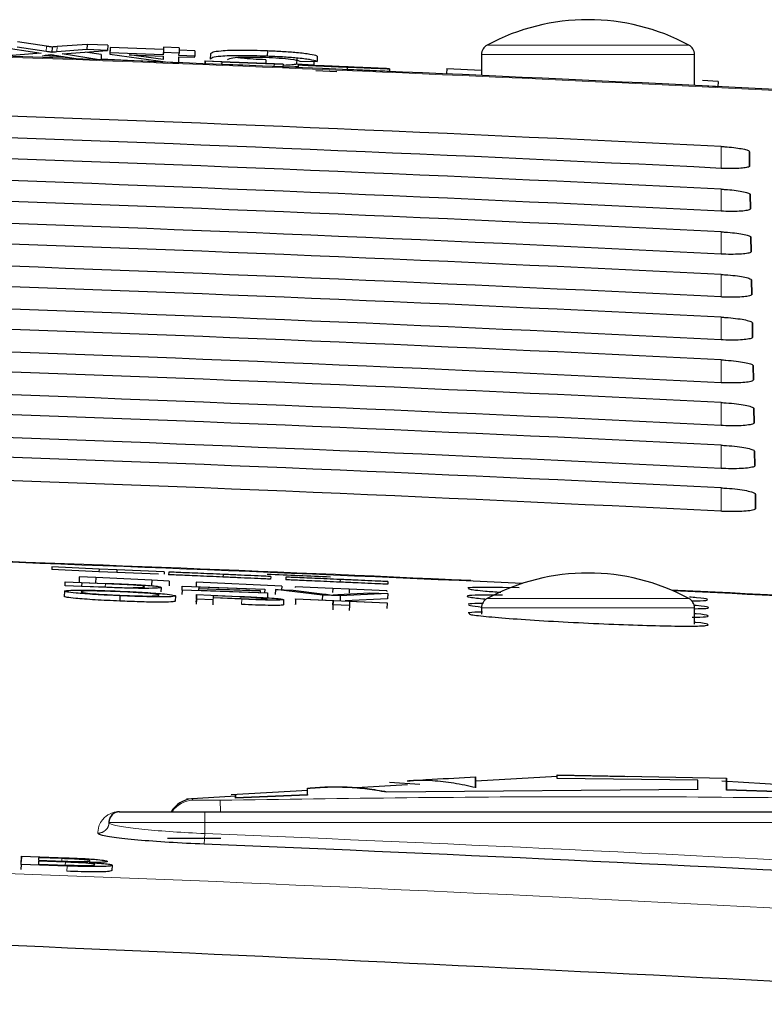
# Paper-space layout 'Blatt5' of a CAD drawing. Header units: millimetres. Extents: x 5 to 418, y 2 to 292.
# Tile 25 of 29: x 266.92 to 273.91, y 233.5 to 242.75. Entities that reach past the tile are written whole.
import ezdxf

# ---------------------------------------------------------------- set-up
doc = ezdxf.new("R2010")
doc.units = ezdxf.units.MM

psp = doc.layouts.new('Blatt5')

# ---------------------------------------------------------------- linework, layer by layer
at = {"color": 7, "linetype": 'Continuous', "lineweight": 25}
for p, q in [((267.1677, 242.4999), (266.897, 242.5416)), ((267.5499, 242.5172), (267.2689, 242.4953)), ((267.5499, 242.5172), (267.548, 242.4674)), ((267.7453, 242.5099), (267.5499, 242.5172)), ((267.7453, 242.5099), (267.7434, 242.46)), ((266.6974, 242.4993), (267.1203, 242.434)), ((267.1203, 242.434), (266.7649, 242.4064)), ((267.1658, 242.4501), (266.8951, 242.4918)), ((267.1331, 242.4125), (267.3294, 242.4018)), ((267.2215, 242.4916), (267.2197, 242.4418)), ((267.548, 242.4674), (267.2671, 242.4455)), ((267.3169, 242.4268), (267.7434, 242.46)), ((267.6651, 242.3731), (267.3169, 242.4268)), ((267.6829, 242.4204), (267.5326, 242.4436)), ((267.7434, 242.46), (267.548, 242.4674)), ((267.6829, 242.4204), (267.6811, 242.3725)), ((267.7666, 242.4749), (267.7647, 242.4251)), ((267.7652, 242.4369), (267.7647, 242.4251)), ((267.7647, 242.4251), (268.3073, 242.3484)), ((267.767, 242.4867), (267.7652, 242.4369)), ((268.2661, 242.4181), (267.7652, 242.4369)), ((267.767, 242.4867), (267.7666, 242.4749)), ((268.268, 242.4679), (267.767, 242.4867)), ((267.9466, 242.4183), (268.2656, 242.4064)), ((268.2644, 242.3734), (267.9466, 242.4183)), ((268.268, 242.4679), (268.2661, 242.4181)), ((268.2669, 242.4404), (268.2661, 242.4181)), ((268.2688, 242.4902), (268.2669, 242.4404)), ((268.4143, 242.4349), (268.2669, 242.4404)), ((268.2688, 242.4902), (268.268, 242.4679)), ((268.4161, 242.4847), (268.2688, 242.4902)), ((268.4134, 242.4126), (268.4143, 242.4349)), ((268.5608, 242.4071), (268.4134, 242.4126)), ((268.4161, 242.4847), (268.4143, 242.4349)), ((268.5626, 242.4569), (268.4153, 242.4624)), ((268.5626, 242.4569), (268.5608, 242.4071)), ((268.709, 242.4272), (268.7072, 242.3774)), ((269.2435, 242.4549), (269.2417, 242.4051)), ((271.2552, 242.4221), (271.2552, 242.2243)), ((273.2552, 242.1302), (273.2552, 242.4221)), ((267.2841, 242.4088), (267.4668, 242.3806)), ((267.6815, 242.3825), (268.3013, 242.3486)), ((268.2656, 242.4064), (268.2644, 242.3734)), ((268.3331, 242.3474), (268.4109, 242.3444)), ((268.4109, 242.3444), (268.413, 242.4008)), ((268.413, 242.4008), (268.5603, 242.3953)), ((268.5603, 242.3953), (268.5608, 242.4071)), ((268.6575, 242.3607), (268.6565, 242.3357)), ((268.6584, 242.3348), (268.6565, 242.3357)), ((268.6594, 242.3598), (268.6575, 242.3607)), ((268.6575, 242.3607), (269.3902, 242.3299)), ((268.6594, 242.3598), (268.6584, 242.3348)), ((268.8134, 242.3283), (268.6584, 242.3348)), ((268.8144, 242.3533), (268.6594, 242.3598)), ((269.3904, 242.3298), (268.8127, 242.3541)), ((268.8127, 242.3541), (268.8134, 242.3538)), ((268.8134, 242.3538), (269.3065, 242.3331)), ((268.8144, 242.3533), (268.8134, 242.3283)), ((269.0411, 242.3191), (268.8134, 242.3287)), ((269.3067, 242.333), (268.8136, 242.3537)), ((268.8136, 242.3537), (268.8144, 242.3533)), ((269.2294, 242.3719), (269.228, 242.3367)), ((269.3067, 242.333), (269.3057, 242.3083)), ((269.3065, 242.3331), (269.3067, 242.333)), ((269.3904, 242.3298), (269.3894, 242.3049)), ((269.3902, 242.3299), (269.3904, 242.3298)), ((269.5187, 242.3799), (269.5169, 242.3301)), ((269.6788, 242.3212), (269.5169, 242.3301)), ((269.5324, 242.3234), (269.5313, 242.299)), ((269.5324, 242.3234), (269.6874, 242.3169)), ((269.5475, 242.36), (269.7097, 242.357)), ((269.5739, 242.322), (269.5739, 242.3217)), ((269.6586, 242.3181), (269.6788, 242.3212)), ((269.6802, 242.3575), (269.6788, 242.3212)), ((269.7116, 242.4068), (269.7097, 242.357)), ((269.3894, 242.3049), (269.3057, 242.3084)), ((269.6987, 242.2722), (269.8967, 242.2613)), ((269.9934, 242.3038), (269.9924, 242.2788)), ((270.363, 242.2889), (270.208, 242.2954)), ((270.392, 242.2873), (270.3909, 242.2623)), ((270.9297, 242.2889), (270.9274, 242.239)), ((270.9297, 242.2889), (271.2552, 242.2736)), ((273.4782, 242.1693), (273.3309, 242.1762)), ((273.4782, 242.1693), (273.4758, 242.1193)), ((273.4758, 242.1193), (273.3286, 242.1262)), ((273.7705, 241.5085), (273.7728, 241.3744)), ((273.7728, 241.3744), (273.7705, 241.5085)), ((273.7775, 241.1062), (273.7798, 240.9721)), ((273.7798, 240.9721), (273.7775, 241.1062)), ((273.7845, 240.7039), (273.7869, 240.5699)), ((273.7869, 240.5699), (273.7845, 240.7039)), ((273.7915, 240.3017), (273.7939, 240.1676)), ((273.7939, 240.1676), (273.7915, 240.3017)), ((273.7986, 239.8994), (273.8009, 239.7653)), ((273.8009, 239.7653), (273.7986, 239.8994)), ((273.8056, 239.4971), (273.8079, 239.363)), ((273.8079, 239.363), (273.8056, 239.4971)), ((273.8126, 239.0949), (273.8149, 238.9608)), ((273.8149, 238.9608), (273.8126, 239.0949)), ((273.8196, 238.6926), (273.822, 238.5585)), ((273.822, 238.5585), (273.8196, 238.6926)), ((273.8266, 238.2903), (273.829, 238.1562)), ((273.829, 238.1562), (273.8266, 238.2903)), ((267.2196, 237.6059), (267.2186, 237.5809)), ((267.6628, 237.5866), (267.2196, 237.6059)), ((267.6617, 237.5616), (267.2186, 237.5809)), ((267.477, 237.5127), (267.4747, 237.4628)), ((267.477, 237.5127), (267.4763, 237.4964)), ((267.632, 237.5056), (267.477, 237.5127)), ((267.477, 237.5127), (267.477, 237.5127)), ((267.6628, 237.5866), (267.6617, 237.5616)), ((267.8297, 237.5543), (267.6617, 237.5616)), ((267.8308, 237.5793), (267.6628, 237.5866)), ((267.8308, 237.5793), (267.8297, 237.5543)), ((268.2213, 237.5373), (267.8297, 237.5543)), ((268.2741, 237.5601), (267.8308, 237.5793)), ((268.2741, 237.5601), (268.2732, 237.539)), ((268.3175, 237.5582), (268.3164, 237.5332)), ((268.8269, 237.5361), (268.8258, 237.5111)), ((269.2756, 237.5166), (269.2745, 237.4916)), ((269.4165, 237.5105), (269.4154, 237.4855)), ((267.3431, 237.4278), (267.3448, 237.4659)), ((267.7368, 237.4136), (267.3431, 237.4278)), ((267.3448, 237.4659), (267.7207, 237.4523)), ((267.4805, 237.4625), (267.4747, 237.4628)), ((267.4996, 237.4559), (267.4983, 237.4266)), ((267.4983, 237.4266), (267.7249, 237.4184)), ((267.4996, 237.4559), (267.4986, 237.4266)), ((267.7225, 237.4479), (267.4996, 237.4559)), ((267.632, 237.5056), (267.6298, 237.4568)), ((268.1585, 237.4815), (267.632, 237.5056)), ((268.1585, 237.4815), (268.1565, 237.4365)), ((268.3223, 237.474), (268.1585, 237.4815)), ((268.2459, 237.4145), (268.2444, 237.3722)), ((268.3223, 237.474), (268.3203, 237.43)), ((268.4424, 237.3881), (268.4441, 237.4262)), ((268.4441, 237.4262), (269.2192, 237.3982)), ((268.5759, 237.4624), (268.574, 237.4215)), ((268.5759, 237.4624), (268.5755, 237.4535)), ((268.5759, 237.4624), (268.5759, 237.4624)), ((269.3789, 237.4256), (268.5759, 237.4624)), ((268.5989, 237.4162), (268.5984, 237.4045)), ((268.5989, 237.4162), (268.5985, 237.4045)), ((269.219, 237.3938), (268.5989, 237.4162)), ((269.3789, 237.4256), (269.3774, 237.3925)), ((269.5057, 237.4198), (269.5053, 237.4116)), ((269.5057, 237.4198), (269.5055, 237.4154)), ((269.8579, 237.4036), (269.5057, 237.4198)), ((269.9259, 237.4883), (269.9248, 237.4634)), ((270.3745, 237.4689), (270.3735, 237.4439)), ((267.3383, 237.3787), (267.3361, 237.3288)), ((267.8587, 237.3353), (267.8566, 237.2854)), ((268.3809, 237.3343), (268.3788, 237.2844)), ((268.4424, 237.3881), (268.4409, 237.3464)), ((269.2457, 237.3591), (268.4424, 237.3881)), ((268.5791, 237.3469), (268.5769, 237.297)), ((268.5773, 237.3049), (268.5791, 237.3469)), ((268.5791, 237.3469), (268.9829, 237.3295)), ((268.5982, 237.4001), (268.5976, 237.3869)), ((268.5976, 237.3869), (269.2459, 237.3635)), ((268.5982, 237.4001), (268.5977, 237.3869)), ((269.176, 237.3792), (268.5982, 237.4001)), ((268.5984, 237.4045), (269.1762, 237.3836)), ((268.7339, 237.3354), (268.7332, 237.3203)), ((268.9963, 237.3241), (268.7339, 237.3354)), ((269.176, 237.3792), (269.1755, 237.366)), ((269.1762, 237.3836), (269.1756, 237.366)), ((269.1762, 237.3836), (269.176, 237.3792)), ((269.219, 237.3938), (269.2179, 237.3645)), ((269.2192, 237.3982), (269.218, 237.3645)), ((269.2192, 237.3982), (269.219, 237.3938)), ((269.2457, 237.3591), (269.244, 237.3138)), ((269.2459, 237.3635), (269.2442, 237.3179)), ((269.2459, 237.3635), (269.2457, 237.3591)), ((269.319, 237.3946), (269.3172, 237.3461)), ((269.7605, 237.3405), (269.319, 237.3946)), ((269.319, 237.3946), (269.487, 237.3885)), ((269.487, 237.3885), (269.7848, 237.3504)), ((269.7605, 237.3405), (269.7589, 237.2961)), ((269.9286, 237.3344), (269.7605, 237.3405)), ((269.8579, 237.4036), (269.8562, 237.3669)), ((269.8579, 237.4036), (269.8575, 237.3967)), ((269.8579, 237.4036), (269.8579, 237.4036)), ((270.0128, 237.3965), (269.8579, 237.4036)), ((269.9048, 237.3461), (270.2057, 237.3625)), ((269.9286, 237.3344), (269.9269, 237.2889)), ((270.3738, 237.3564), (269.9286, 237.3344)), ((270.0128, 237.3965), (270.0112, 237.3603)), ((270.365, 237.3804), (270.0128, 237.3965)), ((270.2057, 237.3625), (270.3738, 237.3564)), ((270.365, 237.3804), (270.3648, 237.3748)), ((270.3738, 237.3564), (270.372, 237.3065)), ((271.607, 237.4095), (271.4531, 237.4131)), ((268.5773, 237.3049), (268.5752, 237.2575)), ((268.5761, 237.2771), (268.5769, 237.297)), ((268.7323, 237.2982), (268.5773, 237.3049)), ((268.7323, 237.2982), (268.7303, 237.2512)), ((268.733, 237.3155), (268.7323, 237.2982)), ((269.0023, 237.3039), (268.733, 237.3155)), ((268.7332, 237.3203), (268.9983, 237.3089)), ((269.3958, 237.2996), (269.3937, 237.2506)), ((269.5088, 237.302), (269.5067, 237.2522)), ((269.5067, 237.2528), (269.5069, 237.257)), ((269.509, 237.3069), (269.5069, 237.257)), ((269.5088, 237.302), (269.509, 237.3069)), ((269.861, 237.2868), (269.5088, 237.302)), ((269.509, 237.3069), (270.3685, 237.2699)), ((269.8594, 237.2497), (269.8575, 237.2044)), ((269.861, 237.2868), (269.8589, 237.2373)), ((269.8594, 237.2497), (269.861, 237.2868)), ((270.0144, 237.243), (269.8594, 237.2497)), ((270.372, 237.3065), (269.9744, 237.2868)), ((270.0144, 237.243), (270.0125, 237.1978)), ((270.016, 237.2802), (270.0144, 237.243)), ((270.3683, 237.265), (270.016, 237.2802)), ((270.3683, 237.265), (270.3661, 237.2154)), ((270.3685, 237.2699), (270.3683, 237.265)), ((271.2552, 237.2221), (271.2552, 237.1637)), ((273.2552, 237.0687), (273.2552, 237.2221)), ((270.6743, 235.5623), (270.3913, 235.5813)), ((271.964, 235.6357), (271.2001, 235.5934)), ((271.964, 235.6526), (273.5563, 235.6229)), ((271.964, 235.6174), (271.964, 235.6526)), ((272.626, 235.6352), (271.964, 235.6476)), ((273.2873, 235.6026), (271.964, 235.6174)), ((273.2873, 235.5195), (273.2873, 235.6026)), ((275.6998, 235.4604), (273.5113, 235.5932)), ((273.5563, 235.6229), (273.5563, 235.5139)), ((273.5563, 235.6229), (273.5563, 235.6179)), ((273.5563, 235.5088), (273.5563, 235.6179)), ((269.6225, 235.5059), (268.9036, 235.4661)), ((270.5593, 235.5578), (270.0818, 235.5314)), ((270.3658, 235.4944), (273.2873, 235.5195)), ((273.2873, 235.5144), (270.3658, 235.4894)), ((270.3658, 235.4944), (270.3658, 235.4894)), ((273.2873, 235.5195), (273.2873, 235.5144)), ((273.5563, 235.5139), (275.302, 235.4548)), ((273.5563, 235.5139), (273.5563, 235.5088)), ((275.302, 235.4498), (273.5563, 235.5088)), ((268.9461, 235.4508), (268.4849, 235.4227)), ((268.9454, 235.4395), (269.6213, 235.4674)), ((269.6213, 235.4624), (268.9454, 235.4345)), ((268.9454, 235.4395), (268.9454, 235.4345)), ((268.9454, 235.4389), (268.9454, 235.4339)), ((269.6213, 235.4674), (269.6213, 235.4624)), ((267.8514, 235.3061), (267.8548, 235.3061)), ((267.8552, 235.3058), (268.6552, 235.3058)), ((268.6552, 235.3058), (275.9552, 235.3058)), ((267.7552, 235.2036), (267.7552, 235.2058)), ((267.7552, 235.2058), (267.7552, 235.2036)), ((268.8052, 235.0558), (268.3052, 235.0558)), ((266.9302, 234.8115), (266.933, 234.8879)), ((266.933, 234.8879), (266.9312, 234.8396)), ((266.933, 234.8879), (267.3633, 234.8726)), ((267.0936, 234.841), (267.0926, 234.8146)), ((267.3468, 234.832), (267.0936, 234.841)), ((267.0947, 234.8733), (267.0939, 234.8498)), ((267.0939, 234.8498), (267.3308, 234.8414)), ((267.3137, 234.8655), (267.0947, 234.8733)), ((266.9302, 234.8115), (266.9285, 234.7634)), ((267.3617, 234.7961), (266.9302, 234.8115)), ((267.0926, 234.8146), (267.3645, 234.8049)), ((267.7856, 234.8029), (267.7838, 234.7531))]:
    psp.add_line(p, q, dxfattribs=at)
at = {"color": 7, "linetype": 'Continuous', "lineweight": 18}
for p, q in [((271.3079, 242.5101), (272.2552, 242.5101)), ((272.2552, 242.5101), (273.2026, 242.5101)), ((267.1677, 242.4999), (267.1658, 242.4501)), ((267.2689, 242.4953), (267.2671, 242.4455)), ((272.2552, 242.4221), (271.2552, 242.4221)), ((273.2552, 242.4221), (272.2552, 242.4221)), ((273.5052, 241.3518), (273.5052, 241.5571)), ((273.5052, 240.949), (273.5052, 241.1562)), ((273.5052, 240.5462), (273.5052, 240.7552)), ((273.5052, 240.1433), (273.5052, 240.3542)), ((273.5052, 239.7405), (273.5052, 239.9533)), ((273.5052, 239.3376), (273.5052, 239.5523)), ((273.5052, 238.9348), (273.5052, 239.1513)), ((273.5052, 238.5319), (273.5052, 238.7504)), ((273.5052, 238.1291), (273.5052, 238.3494)), ((267.7225, 237.4479), (267.7214, 237.4186)), ((268.9963, 237.3241), (268.9956, 237.309)), ((269.0023, 237.3039), (269.0002, 237.2556)), ((271.3079, 237.3101), (272.2552, 237.3101)), ((272.2552, 237.3101), (273.2026, 237.3101)), ((272.2552, 237.2221), (271.2552, 237.2221)), ((273.2552, 237.2221), (272.2552, 237.2221)), ((268.8003, 235.4147), (268.8025, 235.3058)), ((268.6552, 235.3058), (268.6552, 235.2058)), ((268.6552, 235.2058), (267.7552, 235.2058)), ((268.6552, 235.2058), (268.6552, 235.1007)), ((275.9552, 235.2058), (268.6552, 235.2058)), ((267.6514, 235.1039), (267.6514, 235.1061)), ((268.6552, 235.1007), (268.6512, 235.001)), ((267.3137, 234.8655), (267.3128, 234.842)), ((267.3468, 234.832), (267.3459, 234.8055)), ((267.3617, 234.7961), (267.3599, 234.7473))]:
    psp.add_line(p, q, dxfattribs=at)
at = {"color": 7, "linetype": 'Continuous', "lineweight": 25}
for centre, radius, start, end in [((272.2552, 240.7488), 2, 61.72629, 118.27371), ((271.3552, 242.4221), 0.1, 118.27371, 180), ((273.1552, 242.4221), 0.1, 0, 61.72629), ((248.7552, -257.2692), 500, 86.731382, 88.108492), ((248.7552, -257.2692), 495.2486, 87.351945, 88.08164), ((272.2552, 235.5488), 2, 61.72629, 118.27371), ((248.7552, -257.2692), 495.2486, 86.670879, 87.187899), ((271.3552, 237.2221), 0.1, 118.27371, 180), ((273.1552, 237.2221), 0.1, 0, 61.72629), ((268.5552, 235.1782), 0.25, 95.22993, 149.30907), ((267.8552, 235.2058), 0.1, 90, 180), ((268.1997, 235.3356), 0.0298, 262.38775, 269.99063), ((248.7552, -257.2692), 492.6721, 86.835782, 87.685549)]:
    psp.add_arc(centre, radius, start, end, dxfattribs=at)
at = {"color": 7, "linetype": 'Continuous', "lineweight": 18}
for centre, radius, start, end in [((248.7552, -257.2692), 499.9912, 86.731382, 88.108428), ((248.7552, -257.2692), 495.257, 87.407731, 88.080946), ((248.7552, -257.2692), 495.257, 86.671096, 87.19054), ((268.5552, 235.1653), 0.25, 92.21562, 145.80066), ((267.8552, 235.3347), 0.0289, 262.30613, 269.99021), ((267.6553, 235.2059), 0.0999, 267.75258, 359.93993), ((267.6553, 235.2037), 0.0999, 267.75253, 359.93989), ((248.7552, -257.2692), 492.7719, 86.835782, 87.685549)]:
    psp.add_arc(centre, radius, start, end, dxfattribs=at)
at = {"color": 7, "linetype": 'Continuous', "lineweight": 25}
for centre, major_axis, start_param, end_param in [((248.7552, -258.4384), (0.0178, 500.6077), 6.233761, 6.250228), ((248.7552, -256.1059), (-0.0177, 498.0731), 6.233438, 6.249982), ((248.7552, -258.4374), (0.0178, 500.2063), 6.233721, 6.250188), ((248.7552, -256.1069), (-0.0177, 497.6717), 6.233397, 6.249941), ((248.7552, -258.4365), (0.0178, 499.8049), 6.233681, 6.250147), ((248.7552, -256.1078), (-0.0177, 497.2703), 6.233357, 6.2499), ((248.7552, -258.4356), (0.0178, 499.4035), 6.233641, 6.250106), ((248.7552, -256.1087), (-0.0177, 496.8689), 6.233317, 6.249859), ((248.7552, -258.4346), (0.0178, 499.0021), 6.233601, 6.250066), ((248.7552, -256.1097), (-0.0177, 496.4674), 6.233277, 6.249818), ((248.7552, -258.4337), (0.0177, 498.6007), 6.233561, 6.250025), ((248.7552, -256.1106), (-0.0177, 496.066), 6.233236, 6.249777), ((248.7552, -258.4328), (0.0177, 498.1992), 6.233521, 6.249984), ((248.7552, -256.1116), (-0.0176, 495.6646), 6.233196, 6.249736), ((248.7552, -258.4318), (0.0177, 497.7978), 6.233481, 6.249943), ((248.7552, -256.1125), (-0.0176, 495.2632), 6.233155, 6.249694), ((248.7552, -258.4309), (0.0177, 497.3964), 6.233441, 6.249903), ((248.7552, -256.1134), (-0.0176, 494.8618), 6.233115, 6.249653), ((248.7552, -258.4285), (0.0177, 496.3875), 6.240741, 6.241935)]:
    psp.add_ellipse(centre, major_axis=major_axis, ratio=0.999997, start_param=start_param, end_param=end_param, dxfattribs=at)
for points, knots in [([(267.1495, 242.4138), (267.1624, 242.4149), (267.1805, 242.4164), (267.2027, 242.4184), (267.2072, 242.4197), (267.2094, 242.4203)], [0, 0, 0, 0, 0.561277, 0.781763, 1, 1, 1, 1]), ([(267.2197, 242.4418), (267.2095, 242.4433), (267.1915, 242.4461), (267.1737, 242.4489), (267.1658, 242.4501)], [0, 0, 0, 0, 0.560002, 1, 1, 1, 1]), ([(267.2215, 242.4916), (267.2114, 242.4932), (267.1933, 242.4959), (267.1755, 242.4987), (267.1677, 242.4999)], [0, 0, 0, 0, 0.560002, 1, 1, 1, 1]), ([(267.2094, 242.4203), (267.2234, 242.4181), (267.2482, 242.4143), (267.2732, 242.4104), (267.2841, 242.4088)], [0, 0, 0, 0, 0.56, 1, 1, 1, 1]), ([(267.2671, 242.4455), (267.2582, 242.4448), (267.2423, 242.4436), (267.2266, 242.4423), (267.2197, 242.4418)], [0, 0, 0, 0, 0.56, 1, 1, 1, 1]), ([(267.2689, 242.4953), (267.2601, 242.4946), (267.2442, 242.4934), (267.2285, 242.4921), (267.2215, 242.4916)], [0, 0, 0, 0, 0.56, 1, 1, 1, 1]), ([(269.2417, 242.4051), (269.1555, 242.4078), (268.9838, 242.4132), (268.8018, 242.4061), (268.7219, 242.3928), (268.7121, 242.3825), (268.7072, 242.3774)], [0, 0, 0, 0, 0.279955, 0.558088, 0.778912, 1, 1, 1, 1]), ([(269.2435, 242.4549), (269.1574, 242.4576), (268.9857, 242.463), (268.8037, 242.4559), (268.7238, 242.4426), (268.714, 242.4323), (268.709, 242.4272)], [0, 0, 0, 0, 0.279955, 0.558088, 0.778912, 1, 1, 1, 1]), ([(269.7116, 242.4068), (269.6927, 242.4122), (269.655, 242.423), (269.5341, 242.4378), (269.3887, 242.4487), (269.2919, 242.4528), (269.2435, 242.4549)], [0, 0, 0, 0, 0.280256, 0.559546, 0.779589, 1, 1, 1, 1]), ([(268.8692, 242.3712), (268.8726, 242.376), (268.8794, 242.3856), (268.9469, 242.3963), (269.0805, 242.3992), (269.1775, 242.3964), (269.2261, 242.3951)], [0, 0, 0, 0, 0.281245, 0.560716, 0.780138, 1, 1, 1, 1]), ([(269.2294, 242.3719), (269.189, 242.3736), (269.1084, 242.3771), (269.0076, 242.3851), (268.9685, 242.3911), (268.9525, 242.3935)], [0, 0, 0, 0, 0.371782, 0.74249, 1, 1, 1, 1]), ([(269.2261, 242.3951), (269.2702, 242.3931), (269.3585, 242.3891), (269.4926, 242.3763), (269.5267, 242.3662), (269.5475, 242.36)], [0, 0, 0, 0, 0.280711, 0.560905, 1, 1, 1, 1]), ([(269.7097, 242.357), (269.6908, 242.3624), (269.6532, 242.3732), (269.5322, 242.388), (269.3868, 242.3989), (269.2901, 242.403), (269.2417, 242.4051)], [0, 0, 0, 0, 0.2802563, 0.5595462, 0.7795894, 1, 1, 1, 1]), ([(269.5169, 242.3301), (269.5037, 242.3278), (269.4774, 242.3232), (269.4286, 242.3196), (269.3921, 242.3196), (269.39, 242.3196)], [0, 0, 0, 0, 0.4861742, 0.9699784, 1, 1, 1, 1]), ([(269.9934, 242.3038), (269.9293, 242.3065), (269.8016, 242.3119), (269.6407, 242.3187), (269.5498, 242.3226), (269.5382, 242.3232), (269.5324, 242.3234)], [0, 0, 0, 0, 0.280814, 0.559563, 0.77962, 1, 1, 1, 1]), ([(269.7366, 242.315), (269.7118, 242.3161), (269.6625, 242.3182), (269.5916, 242.3212), (269.5806, 242.3217), (269.5739, 242.322)], [0, 0, 0, 0, 0.281445, 0.562273, 1, 1, 1, 1]), ([(269.5739, 242.322), (269.5775, 242.3219), (269.5848, 242.3216), (269.6394, 242.3194), (269.7583, 242.3145), (269.8739, 242.3096), (269.9549, 242.3063)], [0, 0, 0, 0, 0.187029, 0.374124, 0.56114, 1, 1, 1, 1]), ([(269.3895, 242.3073), (269.3932, 242.3072), (269.4472, 242.3058), (269.491, 242.3071), (269.5317, 242.3082)], [0, 0, 0, 0, 0.068557, 1, 1, 1, 1]), ([(269.6874, 242.3169), (269.6937, 242.3166), (269.7063, 242.3161), (269.7879, 242.3126), (269.8877, 242.3083), (269.9535, 242.3056), (269.9864, 242.3042)], [0, 0, 0, 0, 0.280632, 0.558674, 0.779197, 1, 1, 1, 1]), ([(269.9613, 242.3059), (269.9314, 242.3071), (269.8717, 242.3096), (269.7924, 242.313), (269.7384, 242.3152), (269.732, 242.3154), (269.7289, 242.3155)], [0, 0, 0, 0, 0.28129, 0.56082, 0.78068, 1, 1, 1, 1]), ([(269.7289, 242.3155), (269.7308, 242.3154), (269.7342, 242.3153), (269.758, 242.3142), (269.7684, 242.3138)], [0, 0, 0, 0, 0.559617, 1, 1, 1, 1]), ([(270.1196, 242.2989), (270.0762, 242.3007), (270.0047, 242.3037), (269.9032, 242.308), (269.818, 242.3116), (269.7637, 242.3139), (269.7366, 242.315)], [0, 0, 0, 0, 0.339939, 0.560025, 0.780082, 1, 1, 1, 1]), ([(269.7684, 242.3138), (269.8149, 242.3118), (269.8917, 242.3086), (270.0084, 242.3037), (270.1061, 242.2995), (270.1693, 242.2969), (270.2009, 242.2955)], [0, 0, 0, 0, 0.338408, 0.558974, 0.779535, 1, 1, 1, 1]), ([(269.9549, 242.3063), (270.0094, 242.304), (270.118, 242.2994), (270.2588, 242.2934), (270.3451, 242.2897), (270.357, 242.2892), (270.363, 242.2889)], [0, 0, 0, 0, 0.280797, 0.560151, 0.779877, 1, 1, 1, 1]), ([(270.208, 242.2954), (270.202, 242.2957), (270.1901, 242.2962), (270.1013, 242.3), (270.0144, 242.3037), (269.9613, 242.3059)], [0, 0, 0, 0, 0.281097, 0.560287, 1, 1, 1, 1]), ([(269.9864, 242.3042), (270.0193, 242.3028), (270.0851, 242.3001), (270.1701, 242.2965), (270.226, 242.2942), (270.2333, 242.294), (270.237, 242.2938)], [0, 0, 0, 0, 0.280917, 0.560813, 0.780502, 1, 1, 1, 1]), ([(270.3909, 242.2623), (270.3822, 242.2627), (270.3648, 242.2633), (270.216, 242.2695), (270.0772, 242.2753), (269.9924, 242.2788)], [0, 0, 0, 0, 0.279942, 0.56008, 1, 1, 1, 1]), ([(270.392, 242.2873), (270.3833, 242.2877), (270.3659, 242.2883), (270.2171, 242.2944), (270.0782, 242.3003), (269.9934, 242.3038)], [0, 0, 0, 0, 0.279942, 0.56008, 1, 1, 1, 1]), ([(270.237, 242.2938), (270.2352, 242.2939), (270.2316, 242.2941), (270.1912, 242.2958), (270.1468, 242.2977), (270.1196, 242.2989)], [0, 0, 0, 0, 0.280089, 0.55997, 1, 1, 1, 1]), ([(270.2009, 242.2955), (270.23, 242.2943), (270.2882, 242.2918), (270.3513, 242.2891), (270.3866, 242.2876), (270.3902, 242.2874), (270.392, 242.2873)], [0, 0, 0, 0, 0.280371, 0.559909, 0.779859, 1, 1, 1, 1]), ([(273.5052, 241.5571), (273.5165, 241.5565), (273.5573, 241.5543), (273.6259, 241.548), (273.6988, 241.5373), (273.7502, 241.5247), (273.769, 241.5148), (273.7702, 241.5096), (273.7705, 241.5085)], [0, 0, 0, 0, 0.081253, 0.29343, 0.506901, 0.72249, 0.939689, 1, 1, 1, 1]), ([(273.7728, 241.3744), (273.7724, 241.3728), (273.7707, 241.3673), (273.7481, 241.359), (273.6934, 241.3518), (273.6174, 241.3488), (273.5507, 241.3498), (273.5132, 241.3515), (273.5052, 241.3518)], [0, 0, 0, 0, 0.085705, 0.302608, 0.518156, 0.731573, 0.943439, 1, 1, 1, 1]), ([(273.5052, 241.1562), (273.5173, 241.1555), (273.5596, 241.1532), (273.6304, 241.1466), (273.705, 241.1356), (273.7573, 241.1226), (273.7761, 241.1125), (273.7773, 241.1073), (273.7775, 241.1062)], [0, 0, 0, 0, 0.084719, 0.296921, 0.510428, 0.726053, 0.943271, 1, 1, 1, 1]), ([(273.7798, 240.9721), (273.7793, 240.9704), (273.7776, 240.9647), (273.7538, 240.9562), (273.6973, 240.9489), (273.619, 240.9459), (273.551, 240.9469), (273.5129, 240.9486), (273.5052, 240.949)], [0, 0, 0, 0, 0.089099, 0.305978, 0.521493, 0.734878, 0.946728, 1, 1, 1, 1]), ([(273.5052, 240.7552), (273.5181, 240.7545), (273.562, 240.7521), (273.635, 240.7452), (273.7112, 240.7339), (273.7645, 240.7206), (273.7832, 240.7103), (273.7843, 240.705), (273.7845, 240.7039)], [0, 0, 0, 0, 0.088008, 0.300233, 0.513775, 0.729433, 0.94667, 1, 1, 1, 1]), ([(273.7869, 240.5699), (273.7863, 240.5681), (273.7844, 240.5621), (273.7595, 240.5534), (273.7011, 240.546), (273.6207, 240.5429), (273.5512, 240.544), (273.5126, 240.5458), (273.5052, 240.5462)], [0, 0, 0, 0, 0.09232, 0.309177, 0.524659, 0.738015, 0.949851, 1, 1, 1, 1]), ([(273.5052, 240.3542), (273.5189, 240.3535), (273.5644, 240.351), (273.6395, 240.3439), (273.7173, 240.3322), (273.7716, 240.3185), (273.7903, 240.3081), (273.7913, 240.3027), (273.7915, 240.3017)], [0, 0, 0, 0, 0.091132, 0.303381, 0.516954, 0.732645, 0.9499, 1, 1, 1, 1]), ([(273.7939, 240.1676), (273.7933, 240.1657), (273.7913, 240.1595), (273.7652, 240.1505), (273.705, 240.143), (273.6223, 240.14), (273.5515, 240.1411), (273.5124, 240.143), (273.5052, 240.1433)], [0, 0, 0, 0, 0.09538, 0.312215, 0.527668, 0.740995, 0.952818, 1, 1, 1, 1]), ([(273.5052, 239.9533), (273.5197, 239.9525), (273.5668, 239.9498), (273.644, 239.9425), (273.7235, 239.9304), (273.7787, 239.9165), (273.7974, 239.9058), (273.7984, 239.9004), (273.7986, 239.8994)], [0, 0, 0, 0, 0.094104, 0.306375, 0.51998, 0.735701, 0.952973, 1, 1, 1, 1]), ([(273.8009, 239.7653), (273.8002, 239.7633), (273.7981, 239.757), (273.7709, 239.7477), (273.7089, 239.7401), (273.6239, 239.7371), (273.5517, 239.7383), (273.5121, 239.7401), (273.5052, 239.7405)], [0, 0, 0, 0, 0.098292, 0.315106, 0.53053, 0.74383, 0.955641, 1, 1, 1, 1]), ([(273.5052, 239.5523), (273.5205, 239.5514), (273.5691, 239.5487), (273.6486, 239.5411), (273.7297, 239.5287), (273.7858, 239.5144), (273.8044, 239.5036), (273.8054, 239.4981), (273.8056, 239.4971)], [0, 0, 0, 0, 0.096934, 0.309226, 0.522862, 0.738613, 0.9559, 1, 1, 1, 1]), ([(273.8079, 239.363), (273.8072, 239.361), (273.8049, 239.3544), (273.7766, 239.3449), (273.7127, 239.3372), (273.6255, 239.3341), (273.552, 239.3354), (273.5118, 239.3373), (273.5052, 239.3376)], [0, 0, 0, 0, 0.1010655, 0.3178599, 0.533256, 0.7465312, 0.9583308, 1, 1, 1, 1]), ([(273.5052, 239.1513), (273.5213, 239.1504), (273.5715, 239.1476), (273.6531, 239.1397), (273.7358, 239.127), (273.7929, 239.1123), (273.8115, 239.1013), (273.8124, 239.0958), (273.8126, 239.0949)], [0, 0, 0, 0, 0.0996319, 0.3119456, 0.5256103, 0.7413895, 0.9586918, 1, 1, 1, 1]), ([(273.8149, 238.9608), (273.8142, 238.9586), (273.8118, 238.9518), (273.7822, 238.9421), (273.7166, 238.9342), (273.6271, 238.9312), (273.5522, 238.9325), (273.5116, 238.9345), (273.5052, 238.9348)], [0, 0, 0, 0, 0.10371, 0.320486, 0.535856, 0.749107, 0.960896, 1, 1, 1, 1]), ([(273.5052, 238.7504), (273.5221, 238.7494), (273.5739, 238.7465), (273.6576, 238.7383), (273.742, 238.7253), (273.8, 238.7103), (273.8186, 238.6991), (273.8195, 238.6934), (273.8196, 238.6926)], [0, 0, 0, 0, 0.102208, 0.314542, 0.528235, 0.744041, 0.961357, 1, 1, 1, 1]), ([(273.822, 238.5585), (273.8211, 238.5562), (273.8186, 238.5492), (273.7879, 238.5393), (273.7204, 238.5313), (273.6287, 238.5282), (273.5525, 238.5297), (273.5113, 238.5316), (273.5052, 238.5319)], [0, 0, 0, 0, 0.106236, 0.322993, 0.538338, 0.751567, 0.963346, 1, 1, 1, 1]), ([(273.5052, 238.3494), (273.5229, 238.3484), (273.5762, 238.3454), (273.6622, 238.337), (273.7481, 238.3236), (273.8071, 238.3082), (273.8257, 238.2968), (273.8265, 238.2911), (273.8266, 238.2903)], [0, 0, 0, 0, 0.104669, 0.317023, 0.530743, 0.746575, 0.963905, 1, 1, 1, 1]), ([(273.829, 238.1562), (273.8281, 238.1538), (273.8254, 238.1466), (273.7936, 238.1365), (273.7243, 238.1284), (273.6303, 238.1253), (273.5527, 238.1268), (273.5111, 238.1288), (273.5052, 238.1291)], [0, 0, 0, 0, 0.108649, 0.325389, 0.54071, 0.753917, 0.965688, 1, 1, 1, 1]), ([(268.8258, 237.5111), (268.7435, 237.5147), (268.5793, 237.5218), (268.4057, 237.5293), (268.3299, 237.5326), (268.3209, 237.533), (268.3164, 237.5332)], [0, 0, 0, 0, 0.2799551, 0.5580876, 0.7789116, 1, 1, 1, 1]), ([(268.8269, 237.5361), (268.7446, 237.5396), (268.5804, 237.5468), (268.4068, 237.5543), (268.331, 237.5576), (268.322, 237.558), (268.3175, 237.5582)], [0, 0, 0, 0, 0.279955, 0.558088, 0.778912, 1, 1, 1, 1]), ([(269.2745, 237.4916), (269.2563, 237.4924), (269.2199, 237.494), (269.1039, 237.499), (268.9647, 237.5051), (268.8721, 237.5091), (268.8258, 237.5111)], [0, 0, 0, 0, 0.280256, 0.559546, 0.779589, 1, 1, 1, 1]), ([(269.2756, 237.5166), (269.2574, 237.5174), (269.221, 237.5189), (269.105, 237.524), (268.9658, 237.53), (268.8732, 237.534), (268.8269, 237.5361)], [0, 0, 0, 0, 0.280256, 0.559546, 0.779589, 1, 1, 1, 1]), ([(269.9259, 237.4883), (269.8435, 237.4919), (269.6794, 237.499), (269.5058, 237.5066), (269.43, 237.5099), (269.421, 237.5103), (269.4165, 237.5105)], [0, 0, 0, 0, 0.2799551, 0.5580876, 0.7789116, 1, 1, 1, 1]), ([(267.7207, 237.4523), (267.7572, 237.451), (267.8224, 237.4486), (267.8866, 237.4459), (267.9149, 237.4448)], [0, 0, 0, 0, 0.560174, 1, 1, 1, 1]), ([(267.9041, 237.4405), (267.8707, 237.442), (267.811, 237.4447), (267.7495, 237.4469), (267.7225, 237.4479)], [0, 0, 0, 0, 0.559255, 1, 1, 1, 1]), ([(268.2459, 237.4145), (268.2403, 237.4119), (268.229, 237.4068), (268.1167, 237.4036), (267.9267, 237.407), (267.8003, 237.4114), (267.7368, 237.4136)], [0, 0, 0, 0, 0.28084, 0.559952, 0.779068, 1, 1, 1, 1]), ([(268.0909, 237.4202), (268.0861, 237.4234), (268.0794, 237.4278), (267.9918, 237.4356), (267.9333, 237.4389), (267.9041, 237.4405)], [0, 0, 0, 0, 0.55915, 0.78004, 1, 1, 1, 1]), ([(267.9149, 237.4448), (267.9474, 237.4433), (268.0056, 237.4406), (268.0535, 237.4376), (268.0746, 237.4363)], [0, 0, 0, 0, 0.559847, 1, 1, 1, 1]), ([(267.9846, 237.4118), (268.0215, 237.4125), (268.0876, 237.4139), (268.0899, 237.4183), (268.0909, 237.4202)], [0, 0, 0, 0, 0.557452, 1, 1, 1, 1]), ([(268.0746, 237.4363), (268.1069, 237.4339), (268.1715, 237.4293), (268.2339, 237.4216), (268.2414, 237.4172), (268.2459, 237.4145)], [0, 0, 0, 0, 0.279769, 0.559929, 1, 1, 1, 1]), ([(269.9248, 237.4634), (269.8424, 237.4669), (269.6783, 237.4741), (269.5047, 237.4816), (269.4289, 237.4849), (269.4199, 237.4853), (269.4154, 237.4855)], [0, 0, 0, 0, 0.279955, 0.558088, 0.778912, 1, 1, 1, 1]), ([(270.3735, 237.4439), (270.3552, 237.4447), (270.3189, 237.4462), (270.2029, 237.4513), (270.0636, 237.4573), (269.9711, 237.4613), (269.9248, 237.4634)], [0, 0, 0, 0, 0.280256, 0.559546, 0.779589, 1, 1, 1, 1]), ([(270.3745, 237.4689), (270.3563, 237.4696), (270.32, 237.4712), (270.2039, 237.4763), (270.0647, 237.4823), (269.9722, 237.4863), (269.9259, 237.4883)], [0, 0, 0, 0, 0.280256, 0.559546, 0.779589, 1, 1, 1, 1]), ([(271.4531, 237.4131), (271.37, 237.4141), (271.2037, 237.4161), (271.1523, 237.4111), (271.1266, 237.4086)], [0, 0, 0, 0, 0.500002, 1, 1, 1, 1]), ([(267.8566, 237.2854), (267.7772, 237.2891), (267.6185, 237.2967), (267.443, 237.31), (267.3521, 237.321), (267.3415, 237.3262), (267.3361, 237.3288)], [0, 0, 0, 0, 0.2796, 0.5587653, 0.7793103, 1, 1, 1, 1]), ([(267.3383, 237.3787), (267.3438, 237.3817), (267.3549, 237.3875), (267.4836, 237.3896), (267.6672, 237.3861), (267.7965, 237.381), (267.8612, 237.3784)], [0, 0, 0, 0, 0.28057, 0.559575, 0.779561, 1, 1, 1, 1]), ([(267.8587, 237.3353), (267.7793, 237.3391), (267.6207, 237.3466), (267.4451, 237.3599), (267.3543, 237.3709), (267.3436, 237.3761), (267.3383, 237.3787)], [0, 0, 0, 0, 0.2796, 0.558765, 0.77931, 1, 1, 1, 1]), ([(267.8619, 237.3735), (267.8002, 237.3758), (267.6768, 237.3805), (267.5073, 237.3814), (267.4986, 237.3756), (267.4933, 237.372)], [0, 0, 0, 0, 0.280128, 0.559653, 1, 1, 1, 1]), ([(267.4933, 237.372), (267.4969, 237.3696), (267.5042, 237.3648), (267.5926, 237.3555), (267.7199, 237.3466), (267.8121, 237.3423), (267.8583, 237.3402)], [0, 0, 0, 0, 0.280657, 0.559885, 0.779849, 1, 1, 1, 1]), ([(267.8583, 237.3402), (267.9185, 237.3379), (268.0391, 237.3333), (268.1642, 237.3327), (268.2191, 237.3359), (268.2237, 237.3393), (268.226, 237.341)], [0, 0, 0, 0, 0.2791, 0.558192, 0.778806, 1, 1, 1, 1]), ([(268.3809, 237.3343), (268.3739, 237.3315), (268.3597, 237.326), (268.2314, 237.324), (268.0481, 237.3278), (267.9218, 237.3328), (267.8587, 237.3353)], [0, 0, 0, 0, 0.280353, 0.559502, 0.779635, 1, 1, 1, 1]), ([(267.8612, 237.3784), (267.9421, 237.3745), (268.1036, 237.3668), (268.2814, 237.3532), (268.3684, 237.3422), (268.3768, 237.3369), (268.3809, 237.3343)], [0, 0, 0, 0, 0.279564, 0.558584, 0.779087, 1, 1, 1, 1]), ([(268.226, 237.341), (268.2223, 237.3435), (268.215, 237.3484), (268.133, 237.3577), (268.0031, 237.3668), (267.909, 237.3713), (267.8619, 237.3735)], [0, 0, 0, 0, 0.280797, 0.560068, 0.779984, 1, 1, 1, 1]), ([(268.9829, 237.3295), (269.0134, 237.3282), (269.0679, 237.3259), (269.122, 237.3233), (269.1457, 237.3221)], [0, 0, 0, 0, 0.560101, 1, 1, 1, 1]), ([(269.1229, 237.3183), (269.0994, 237.3194), (269.0574, 237.3215), (269.015, 237.3233), (268.9963, 237.3241)], [0, 0, 0, 0, 0.559585, 1, 1, 1, 1]), ([(269.1457, 237.3221), (269.1856, 237.32), (269.265, 237.3159), (269.3467, 237.3091), (269.3891, 237.3036), (269.3936, 237.301), (269.3958, 237.2996)], [0, 0, 0, 0, 0.280013, 0.55891, 0.779396, 1, 1, 1, 1]), ([(269.7848, 237.3504), (269.797, 237.3488), (269.8189, 237.346), (269.8369, 237.3433), (269.8449, 237.3421)], [0, 0, 0, 0, 0.559998, 1, 1, 1, 1]), ([(269.8449, 237.3421), (269.8551, 237.3429), (269.8732, 237.3443), (269.8952, 237.3455), (269.9048, 237.3461)], [0, 0, 0, 0, 0.5599723, 1, 1, 1, 1]), ([(271.4533, 237.3399), (271.3719, 237.3407), (271.2092, 237.3422), (271.1089, 237.3352), (271.1217, 237.323), (271.2325, 237.3111), (271.2862, 237.3053)], [0, 0, 0, 0, 0.253548, 0.507093, 0.760725, 1, 1, 1, 1]), ([(271.1337, 237.4046), (271.1339, 237.4021), (271.1346, 237.396), (271.2459, 237.3829), (271.3849, 237.3724), (271.4348, 237.3686)], [0, 0, 0, 0, 0.2980429, 0.7482659, 1, 1, 1, 1]), ([(273.3813, 237.3017), (273.3601, 237.3064), (273.3326, 237.3126), (273.2306, 237.3214), (273.2071, 237.3234)], [0, 0, 0, 0, 0.769464, 1, 1, 1, 1]), ([(268.3788, 237.2844), (268.3717, 237.2816), (268.3576, 237.2761), (268.2293, 237.2741), (268.0459, 237.2779), (267.9197, 237.2829), (267.8566, 237.2854)], [0, 0, 0, 0, 0.280353, 0.559502, 0.779635, 1, 1, 1, 1]), ([(268.9983, 237.3089), (269.032, 237.3075), (269.099, 237.3047), (269.1893, 237.3023), (269.2352, 237.3033), (269.2389, 237.3052), (269.2408, 237.3061)], [0, 0, 0, 0, 0.281401, 0.559753, 0.779356, 1, 1, 1, 1]), ([(269.3936, 237.2497), (269.3877, 237.2479), (269.3759, 237.2442), (269.2354, 237.2442), (269.0894, 237.2502), (269.0001, 237.2539)], [0, 0, 0, 0, 0.280751, 0.559708, 1, 1, 1, 1]), ([(269.3958, 237.2996), (269.3898, 237.2978), (269.378, 237.2941), (269.2375, 237.2941), (269.0916, 237.3001), (269.0023, 237.3039)], [0, 0, 0, 0, 0.2807512, 0.5597085, 1, 1, 1, 1]), ([(269.2408, 237.3061), (269.2394, 237.307), (269.2367, 237.3088), (269.2097, 237.3122), (269.171, 237.3154), (269.1389, 237.3173), (269.1229, 237.3183)], [0, 0, 0, 0, 0.280261, 0.560078, 0.78015, 1, 1, 1, 1]), ([(271.265, 237.2629), (271.2543, 237.2629), (271.1681, 237.2631), (271.1473, 237.2593), (271.1291, 237.256)], [0, 0, 0, 0, 0.123593, 1, 1, 1, 1]), ([(271.1362, 237.2516), (271.1344, 237.2489), (271.1307, 237.2433), (271.2137, 237.2343), (271.2571, 237.2296)], [0, 0, 0, 0, 0.476689, 1, 1, 1, 1]), ([(273.228, 237.2886), (273.2842, 237.289), (273.3794, 237.2896), (273.376, 237.2956), (273.3746, 237.2981)], [0, 0, 0, 0, 0.591109, 1, 1, 1, 1]), ([(273.2614, 237.2142), (273.3001, 237.2148), (273.3942, 237.2162), (273.3915, 237.2269), (273.3407, 237.2378), (273.2577, 237.2453), (273.2503, 237.246)], [0, 0, 0, 0, 0.249493, 0.607049, 0.964958, 1, 1, 1, 1]), ([(271.2633, 237.1812), (271.2536, 237.1812), (271.1687, 237.1812), (271.1484, 237.1772), (271.1304, 237.1736)], [0, 0, 0, 0, 0.114454, 1, 1, 1, 1]), ([(271.1376, 237.1691), (271.1376, 237.1662), (271.1376, 237.159), (271.2827, 237.1416), (271.5373, 237.1201), (271.878, 237.0979), (272.2602, 237.0777), (272.6419, 237.0617), (272.9796, 237.0518), (273.2344, 237.0491), (273.3819, 237.0541), (273.3909, 237.0665), (273.3394, 237.0781), (273.2598, 237.0857), (273.2552, 237.0861)], [0, 0, 0, 0, 0.062232, 0.155396, 0.248706, 0.34212, 0.435553, 0.528911, 0.62213, 0.715202, 0.808186, 0.901181, 0.994286, 1, 1, 1, 1]), ([(273.2341, 237.1343), (273.2838, 237.1351), (273.3898, 237.1369), (273.3908, 237.1487), (273.3399, 237.16), (273.2583, 237.1675), (273.2521, 237.1681)], [0, 0, 0, 0, 0.297743, 0.63474, 0.972103, 1, 1, 1, 1]), ([(271.198, 235.6295), (271.0627, 235.6229), (270.8487, 235.6124), (270.635, 235.5981), (270.5565, 235.5928)], [0, 0, 0, 0, 0.632338, 1, 1, 1, 1]), ([(270.5571, 235.5971), (270.5687, 235.5983), (270.6473, 235.6063), (270.7937, 235.6023), (270.996, 235.5813), (271.1306, 235.5509), (271.198, 235.5357)], [0, 0, 0, 0, 0.054157, 0.367461, 0.683328, 1, 1, 1, 1]), ([(271.198, 235.5357), (271.198, 235.5477), (271.198, 235.5717), (271.198, 235.6012), (271.198, 235.6229), (271.198, 235.6358), (271.198, 235.6345), (271.198, 235.6136), (271.198, 235.5791), (271.198, 235.5492), (271.198, 235.5357)], [0, 0, 0, 0, 0.109381, 0.21882, 0.328573, 0.438513, 0.584508, 0.731052, 0.878818, 1, 1, 1, 1]), ([(271.198, 235.6286), (271.198, 235.6275), (271.198, 235.625), (271.198, 235.5977), (271.198, 235.5634), (271.198, 235.5388), (271.198, 235.5306)], [0, 0, 0, 0, 0.263648, 0.557196, 0.85231, 1, 1, 1, 1]), ([(269.6213, 235.5279), (269.6832, 235.5327), (269.807, 235.5424), (269.9931, 235.541), (270.1796, 235.5261), (270.3037, 235.505), (270.3658, 235.4944)], [0, 0, 0, 0, 0.249166, 0.498625, 0.749129, 1, 1, 1, 1]), ([(270.3658, 235.4894), (270.3041, 235.4999), (270.1807, 235.5209), (269.9947, 235.5359), (269.8081, 235.5374), (269.6836, 235.5278), (269.6213, 235.5229)], [0, 0, 0, 0, 0.249136, 0.498594, 0.749125, 1, 1, 1, 1]), ([(269.6213, 235.4674), (269.6213, 235.4763), (269.6213, 235.4941), (269.6213, 235.5141), (269.6213, 235.527), (269.6213, 235.5276), (269.6213, 235.5279)], [0, 0, 0, 0, 0.2497, 0.499473, 0.749628, 1, 1, 1, 1]), ([(268.9454, 235.4389), (268.9454, 235.4457), (268.9454, 235.4593), (268.9454, 235.4652), (268.9454, 235.4682)], [0, 0, 0, 0, 0.499938, 1, 1, 1, 1]), ([(268.9454, 235.4669), (268.9454, 235.4671), (268.9454, 235.4675), (268.9454, 235.4501), (268.9454, 235.4395)], [0, 0, 0, 0, 0.391049, 1, 1, 1, 1]), ([(268.9454, 235.4345), (268.9454, 235.4409), (268.9454, 235.4537), (268.9454, 235.4652), (268.9454, 235.4628), (268.9454, 235.462)], [0, 0, 0, 0, 0.396178, 0.792456, 1, 1, 1, 1]), ([(267.8552, 235.3058), (267.8547, 235.3058), (267.852, 235.3058), (267.8469, 235.3055), (267.8416, 235.3049), (267.8348, 235.3038), (267.8267, 235.3018), (267.8164, 235.2982), (267.8039, 235.2921), (267.789, 235.2816), (267.7733, 235.265), (267.7613, 235.2432), (267.7559, 235.2226), (267.7554, 235.21), (267.7552, 235.2058)], [0, 0, 0, 0, 0.000897, 0.004217, 0.014476, 0.024822, 0.045952, 0.081671, 0.141449, 0.240649, 0.403938, 0.64235, 0.880787, 1, 1, 1, 1]), ([(267.8557, 235.3061), (267.9105, 235.3061), (268.0241, 235.3061), (268.1372, 235.3061), (268.1957, 235.3061)], [0, 0, 0, 0, 0.482338, 1, 1, 1, 1]), ([(268.6512, 235.001), (268.5387, 235.0062), (268.3138, 235.0167), (268.0142, 235.0395), (267.788, 235.0644), (267.6684, 235.0869), (267.6562, 235.0991), (267.6514, 235.1039)], [0, 0, 0, 0, 0.21459, 0.429169, 0.644159, 0.859515, 1, 1, 1, 1]), ([(267.5805, 234.844), (267.5772, 234.8462), (267.5721, 234.8495), (267.537, 234.8543), (267.4592, 234.8607), (267.3783, 234.8634), (267.3137, 234.8655)], [0, 0, 0, 0, 0.2495123, 0.3750187, 0.5002443, 1, 1, 1, 1]), ([(267.3308, 234.8414), (267.3569, 234.8404), (267.4034, 234.8388), (267.4489, 234.8378), (267.469, 234.8373)], [0, 0, 0, 0, 0.560393, 1, 1, 1, 1]), ([(267.6235, 234.8089), (267.6201, 234.8112), (267.6148, 234.8146), (267.5774, 234.8196), (267.4997, 234.8265), (267.4147, 234.8295), (267.3468, 234.832)], [0, 0, 0, 0, 0.249802, 0.375546, 0.501154, 1, 1, 1, 1]), ([(267.3633, 234.8726), (267.4143, 234.8706), (267.5159, 234.8668), (267.6485, 234.8578), (267.7271, 234.8477), (267.7375, 234.842), (267.7426, 234.8392)], [0, 0, 0, 0, 0.281116, 0.560026, 0.780112, 1, 1, 1, 1]), ([(267.469, 234.8373), (267.4873, 234.8372), (267.524, 234.8368), (267.572, 234.8389), (267.5773, 234.8421), (267.5805, 234.844)], [0, 0, 0, 0, 0.280869, 0.561063, 1, 1, 1, 1]), ([(267.7426, 234.8392), (267.7393, 234.8373), (267.7327, 234.8336), (267.6769, 234.8293), (267.6103, 234.8291), (267.5696, 234.8289)], [0, 0, 0, 0, 0.280336, 0.5608, 1, 1, 1, 1]), ([(267.5696, 234.8289), (267.603, 234.8269), (267.6697, 234.8229), (267.7403, 234.8156), (267.7801, 234.8087), (267.7838, 234.8048), (267.7856, 234.8029)], [0, 0, 0, 0, 0.280211, 0.55967, 0.779709, 1, 1, 1, 1]), ([(267.7838, 234.7531), (267.7802, 234.7507), (267.7728, 234.7459), (267.7165, 234.7411), (267.5826, 234.7389), (267.4518, 234.7432), (267.3599, 234.7463)], [0, 0, 0, 0, 0.187143, 0.374319, 0.560786, 1, 1, 1, 1]), ([(267.7856, 234.8029), (267.7819, 234.8005), (267.7746, 234.7957), (267.7183, 234.7909), (267.5844, 234.7888), (267.4535, 234.7931), (267.3617, 234.7961)], [0, 0, 0, 0, 0.187143, 0.374319, 0.560786, 1, 1, 1, 1]), ([(267.3645, 234.8049), (267.3829, 234.8042), (267.4158, 234.803), (267.4485, 234.8021), (267.4628, 234.8017)], [0, 0, 0, 0, 0.560099, 1, 1, 1, 1]), ([(267.4628, 234.8017), (267.4882, 234.8012), (267.5387, 234.8003), (267.5921, 234.8018), (267.6197, 234.8049), (267.6222, 234.8076), (267.6235, 234.8089)], [0, 0, 0, 0, 0.28029, 0.559018, 0.779402, 1, 1, 1, 1]), ([(278.1469, 233.4965), (273.2539, 233.7532), (263.4637, 234.2669), (248.9677, 234.4786), (234.2611, 234.3314), (224.4704, 233.8601), (219.3665, 233.6144)], [0, 0, 0, 0, 0.249913, 0.500043, 0.739376, 1, 1, 1, 1])]:
    psp.add_open_spline(points, degree=3, knots=knots, dxfattribs=at)
at = {"color": 7, "linetype": 'Continuous', "lineweight": 18}
for points, knots in [([(268.5324, 235.4269), (268.5323, 235.427), (268.532, 235.4273), (268.5341, 235.4253), (268.5388, 235.4216), (268.5433, 235.4173), (268.5456, 235.4151)], [0, 0, 0, 0, 0.0727743, 0.3817971, 0.6908907, 1, 1, 1, 1]), ([(268.5456, 235.4151), (268.5489, 235.4146), (268.5554, 235.4137), (268.5999, 235.4132), (268.6642, 235.4132), (268.7349, 235.4137), (268.7818, 235.4144), (268.8003, 235.4147)], [0, 0, 0, 0, 0.2138472, 0.4292026, 0.6449166, 0.8596444, 1, 1, 1, 1]), ([(268.8003, 235.4147), (269.9684, 235.431), (272.305, 235.4637), (274.6416, 235.431), (275.8101, 235.4147)], [0, 0, 0, 0, 0.499895, 1, 1, 1, 1]), ([(267.6514, 235.1061), (267.6518, 235.1145), (267.6535, 235.1564), (267.6728, 235.2085), (267.7189, 235.2577), (267.7486, 235.2786), (267.7739, 235.2909), (267.7942, 235.2981), (267.8136, 235.3026), (267.828, 235.3052), (267.8456, 235.306), (267.8503, 235.3061), (267.8514, 235.3061)], [0, 0, 0, 0, 0.118796, 0.59405, 0.756948, 0.856053, 0.915926, 0.951865, 0.973304, 0.994839, 0.998773, 1, 1, 1, 1]), ([(267.7552, 235.2036), (267.7596, 235.1988), (267.7705, 235.1866), (267.8782, 235.1641), (268.0818, 235.1392), (268.3515, 235.1164), (268.554, 235.1059), (268.6552, 235.1007)], [0, 0, 0, 0, 0.140477, 0.355846, 0.570859, 0.785443, 1, 1, 1, 1]), ([(219.8409, 234.2038), (220.5065, 234.2423), (223.8344, 234.4345), (229.8284, 234.7125), (237.826, 234.9568), (245.8294, 235.0695), (253.8371, 235.0525), (261.8154, 234.9028), (269.7613, 234.6337), (275.0332, 234.3471), (277.6696, 234.2038)], [0, 0, 0, 0, 0.034565, 0.172831, 0.311096, 0.449399, 0.587812, 0.726262, 0.863113, 1, 1, 1, 1])]:
    psp.add_open_spline(points, degree=3, knots=knots, dxfattribs=at)

doc.saveas('drawing.dxf')
